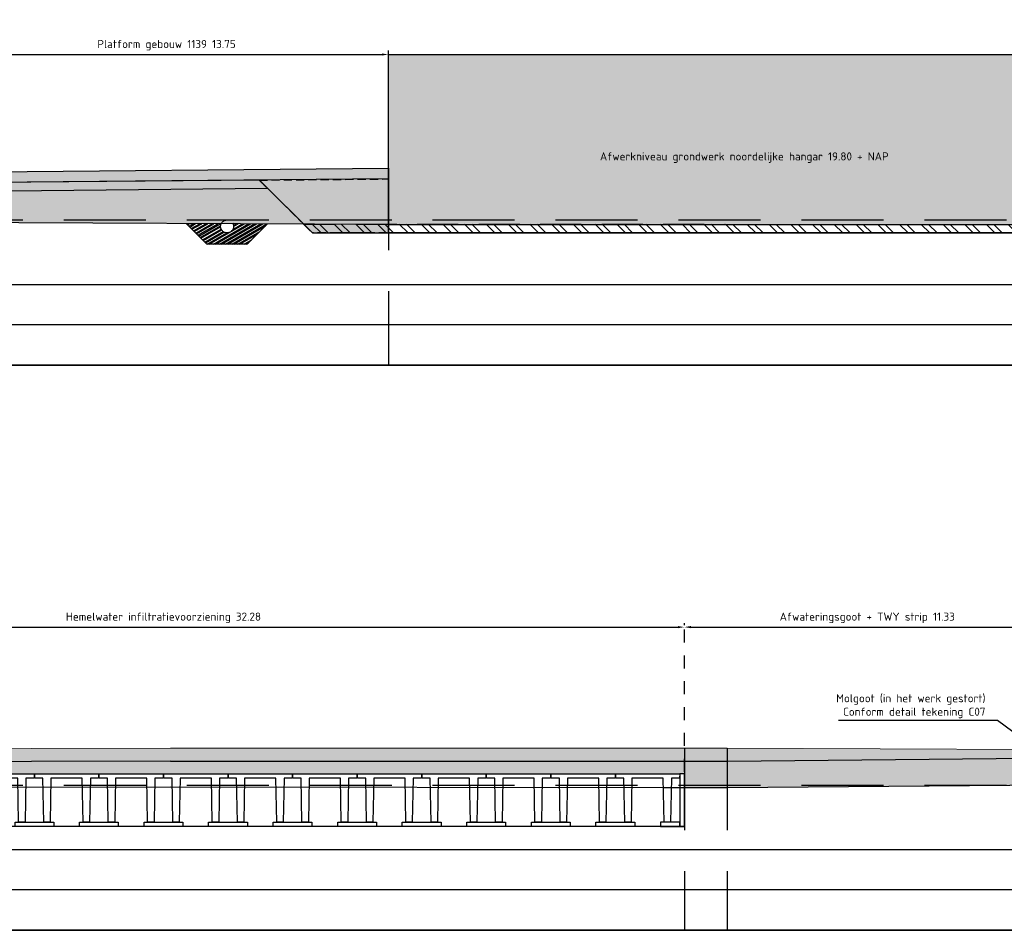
# Model space of a CAD drawing. Header units: metres. Extents: x 175829 to 176206141, y 407048 to 407918896.
# Tile 119 of 147: x 180794 to 180824, y 407084 to 407112. Entities that reach past the tile are written whole.
import ezdxf

# ---------------------------------------------------------------- set-up
doc = ezdxf.new("R2010")
doc.units = ezdxf.units.M
doc.header["$LTSCALE"] = 0.2
doc.header["$PDMODE"] = 3
doc.header["$PDSIZE"] = 1
for name, pattern in [('DASHED', [19.05, 12.7, -6.35]), ('DASHED2', [9.525, 6.35, -3.175]), ('RI-HWA_BETON', [11.4, 9, -2.4]), ('XX-HIDDEN', [4, 2, -2])]:
    doc.linetypes.add(name, pattern=pattern)
for name, color, linetype in [('B-GW-BK-DWARSPROFIELEN_AANVULLING_HANGARS-A', 243, 'DASHED'), ('B-GW-BK-DWARSPROFIELEN_AANVULLING_HANGARS-G', 243, 'DASHED'), ('N-BOUWKUNDIG-FUNDERINGSBALK-GEBOUW-A', 170, 'Continuous'), ('N-BOUWKUNDIG-FUNDERINGSBALK-GEBOUW-G', 170, 'Continuous'), ('N-GW-GW_GRONDWERK_TERREININRICHTINGEN_0.40-MV-G', 2, 'Continuous'), ('N-GW-OI_GRONDWERK_RIOLERING_HWA-A', 252, 'Continuous'), ('N-GW-OI_GRONDWERK_RIOLERING_HWA-G', 3, 'Continuous'), ('N-GW-VH-DWARSPROFIELEN_MAAIVELDLIJN_NIEUW-G', 4, 'Continuous'), ('N-GW-VH-DWARSPROFIELEN_ONTGRAVEN-A', 254, 'DASHED'), ('N-GW-VH-DWARSPROFIELEN_ONTGRAVEN-G', 3, 'DASHED'), ('N-GW-VH_GRONDWERK_VERHARDINGEN_S&R_0.58-MV-A', 252, 'Continuous'), ('N-OI-HW-AANBRENGEN_WATERKELDER_TREWATIN_FUNDERINGSPLAAT_G', 3, 'Continuous'), ('N-OI-HW-AANBRENGEN_WATERKELDER_TREWATIN_GEOTEXTIEL_G', 252, 'DASHED2'), ('N-OI-HW-AANBRENGEN_WATERKELDER_TREWATIN_WANDELEMENT_G', 40, 'Continuous'), ('N-OI-HW-AANBRENGEN_WATERKELDER_TREWATIN_WATERTABLE_G', 254, 'Continuous'), ('N-WE-RI-HWA_TRANSPORTLEIDING_BETON_600-G', 170, 'RI-HWA_BETON'), ('N-WE-VH-BETONVERHARDING_330mm_PLATFORM-S&R-G', 3, 'Continuous'), ('N-WE-VH-GRONDWERK_BETONGRANULAAT_S&R-G', 3, 'Continuous'), ('X-XX-AL-DWARSPROFIELEN-G', 2, 'Continuous'), ('X-XX-AL-DWARSPROFIELEN_20.00+NAP-G', 255, 'DASHED'), ('X-XX-AL-DWARSPROFIELEN_BESTAANDE_MAAIVELD_VOOR_OPBREKEN-G', 222, 'Continuous')]:
    doc.layers.add(name, color=color, linetype=linetype)
for name, color, linetype, lineweight in [('N-GW-TI_AFWERKING_TERREIN_GROND-A', 94, 'Continuous', 13), ('N-GW-TI_AFWERKING_TERREIN_GROND-G', 3, 'Continuous', 13), ('N-WE-VH-GRONDWERK_BETONGRANULAAT_S&R-A', 252, 'Continuous', 18)]:
    doc.layers.add(name, color=color, linetype=linetype, lineweight=lineweight)
doc.layers.add('N-WE-VH-BETONVERHARDING_330mm_PLATFORM-S&R-A', color=7, linetype='Continuous', true_color=0xf0f0f0)
doc.styles.add('NLCS 2.5 mm', font='isocpeur.ttf', dxfattribs={"height": 2.5})
doc.styles.add('NLCS-ISO', font='isocpeur.ttf')
doc.dimstyles.new('NLCS-ARROW', dxfattribs={"dimtxt": 2.5, "dimasz": 3, "dimexe": 1.25, "dimexo": 0.625, "dimgap": 0.75, "dimtad": 1, "dimzin": 0, "dimdsep": 46, "dimtxsty": 'NLCS 2.5 mm', "dimcen": 0, "dimdle": 1, "dimclrd": 1, "dimclre": 251, "dimclrt": 7, "dimazin": 0, "dimtfac": 1, "dimtmove": 1, "dimatfit": 3, "dimfxl": 1, "dimtfillclr": 7, "dimtolj": 1, "dimtzin": 0, "dimarcsym": 0})

# ---------------------------------------------------------------- blocks, each defined once
blk = doc.blocks.new('*D101')
at = {"layer": 'Defpoints', "color": 0, "transparency": 16777216}
for p in [(180805.326, 407111.31), (180805.326, 407107.786), (180791.577, 407107.647)]:
    blk.add_point(p, dxfattribs=at)
at = {"layer": 'X-XX-AL-DWARSPROFIELEN-G', "color": 251, "linetype": 'XX-HIDDEN', "lineweight": -2, "transparency": 16777216}
for p, q in [((180791.577, 407107.709), (180791.577, 407111.435)), ((180805.326, 407107.849), (180805.326, 407111.435))]:
    blk.add_line(p, q, dxfattribs=at)
at = {"layer": 'X-XX-AL-DWARSPROFIELEN-G', "color": 1, "lineweight": -2, "transparency": 16777216}
blk.add_line((180791.777, 407111.31), (180805.126, 407111.31), dxfattribs=at)
at = {"layer": 'X-XX-AL-DWARSPROFIELEN-G', "color": 1, "transparency": 16777216}
for points in [[(180791.777, 407111.343), (180791.777, 407111.276), (180791.577, 407111.31)], [(180805.126, 407111.343), (180805.126, 407111.276), (180805.326, 407111.31)]]:
    blk.add_solid(points, dxfattribs=at)
at = {"layer": 'X-XX-AL-DWARSPROFIELEN-G', "color": 7, "transparency": 16777216, "insert": (180798.452, 407111.597), "char_height": 0.25, "attachment_point": 5, "style": 'NLCS-ISO'}
blk.add_mtext('\\A1;Platform gebouw 1139 13.75', dxfattribs=at)
blk = doc.blocks.new('*D97')
at = {"layer": 'Defpoints', "color": 0, "transparency": 16777216}
for p in [(180814.497, 407093.575), (180782.217, 407089.035), (180814.497, 407089.035)]:
    blk.add_point(p, dxfattribs=at)
at = {"layer": 'X-XX-AL-DWARSPROFIELEN-G', "color": 251, "linetype": 'XX-HIDDEN', "lineweight": -2, "transparency": 16777216}
for p, q in [((180782.217, 407089.097), (180782.217, 407093.7)), ((180814.497, 407089.097), (180814.497, 407093.7))]:
    blk.add_line(p, q, dxfattribs=at)
at = {"layer": 'X-XX-AL-DWARSPROFIELEN-G', "color": 1, "lineweight": -2, "transparency": 16777216}
blk.add_line((180782.417, 407093.575), (180814.297, 407093.575), dxfattribs=at)
at = {"layer": 'X-XX-AL-DWARSPROFIELEN-G', "color": 1, "transparency": 16777216}
for points in [[(180782.417, 407093.608), (180782.417, 407093.541), (180782.217, 407093.575)], [(180814.297, 407093.608), (180814.297, 407093.541), (180814.497, 407093.575)]]:
    blk.add_solid(points, dxfattribs=at)
at = {"layer": 'X-XX-AL-DWARSPROFIELEN-G', "color": 7, "transparency": 16777216, "insert": (180798.357, 407093.862), "char_height": 0.25, "attachment_point": 5, "style": 'NLCS-ISO'}
blk.add_mtext('\\A1;Hemelwater infiltratievoorziening 32.28', dxfattribs=at)
blk = doc.blocks.new('*D95')
at = {"layer": 'Defpoints', "color": 0, "transparency": 16777216}
for p in [(180814.497, 407093.575), (180825.827, 407093.575), (180825.827, 407093.575)]:
    blk.add_point(p, dxfattribs=at)
at = {"layer": 'N-GW-TI_AFWERKING_TERREIN_GROND-G', "color": 251, "linetype": 'XX-HIDDEN', "lineweight": -2, "transparency": 16777216}
for p, q in [((180814.497, 407093.637), (180814.497, 407093.7)), ((180825.827, 407093.637), (180825.827, 407093.7))]:
    blk.add_line(p, q, dxfattribs=at)
at = {"layer": 'N-GW-TI_AFWERKING_TERREIN_GROND-G', "color": 1, "lineweight": -2, "transparency": 16777216}
blk.add_line((180814.697, 407093.575), (180825.627, 407093.575), dxfattribs=at)
at = {"layer": 'N-GW-TI_AFWERKING_TERREIN_GROND-G', "color": 1, "transparency": 16777216}
for points in [[(180814.697, 407093.608), (180814.697, 407093.541), (180814.497, 407093.575)], [(180825.627, 407093.608), (180825.627, 407093.541), (180825.827, 407093.575)]]:
    blk.add_solid(points, dxfattribs=at)
at = {"layer": 'N-GW-TI_AFWERKING_TERREIN_GROND-G', "color": 7, "transparency": 16777216, "insert": (180820.162, 407093.862), "char_height": 0.25, "attachment_point": 5, "style": 'NLCS-ISO'}
blk.add_mtext('\\A1;Afwateringsgoot + TWY strip 11.33', dxfattribs=at)

msp = doc.modelspace()

# ---------------------------------------------------------------- hatches: boundary and pattern name
at = {"layer": 'B-GW-BK-DWARSPROFIELEN_AANVULLING_HANGARS-A', "transparency": 33554483}
h = msp.add_hatch(color=256, dxfattribs=at)
h.dxf.hatch_style = 1
h.paths.add_polyline_path([(180801.3222, 407107.4199), (180805.3275, 407107.4546), (180805.3275, 407105.7846), (180802.9738, 407105.7846)])
at = {"layer": 'N-BOUWKUNDIG-FUNDERINGSBALK-GEBOUW-A', "ltscale": 0.5, "transparency": 33554559}
h = msp.add_hatch(color=256, dxfattribs=at)
h.dxf.hatch_style = 1
h.paths.add_polyline_path([(180826.8275, 407106.0442), (180826.8275, 407111.3096), (180805.3275, 407111.3096), (180805.3275, 407106.0548)])
at = {"layer": 'N-GW-OI_GRONDWERK_RIOLERING_HWA-A', "ltscale": 0.5, "true_color": 0xe6e6e6}
h = msp.add_hatch(dxfattribs=at)
h.set_pattern_fill('ANSI32', color=254, scale=0.01, angle=345)
h.set_pattern_definition([(30, (1577.54726, 548.92098), (-0.047625, 0.08248891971), []), (30, (1577.59063, 548.90936), (-0.047625, 0.08248891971), [])])
h.paths.add_polyline_path([(180800.1453, 407106.0672), (180799.0652, 407106.0719), (180799.7025, 407105.4346), (180800.9525, 407105.4346), (180801.5788, 407106.061), (180800.5103, 407106.0656, -1.5440881)])
at = {"layer": 'N-GW-TI_AFWERKING_TERREIN_GROND-A', "transparency": 33554559}
h = msp.add_hatch(color=256, dxfattribs=at)
h.dxf.hatch_style = 1
h.paths.add_polyline_path([(180781.3275, 407089.3846), (180781.3303, 407089.7846), (180798.5775, 407089.8246), (180815.826, 407089.8246), (180815.8275, 407089.4246), (180798.5775, 407089.4246)])
h = msp.add_hatch(color=256, dxfattribs=at)
h.dxf.hatch_style = 1
h.paths.add_polyline_path([(180825.3025, 407089.7846), (180815.826, 407089.8246), (180815.8275, 407089.4246), (180825.2025, 407089.5196), (180825.2025, 407089.5846), (180825.3025, 407089.5846)])
at = {"layer": 'N-GW-VH-DWARSPROFIELEN_ONTGRAVEN-A', "ltscale": 0.5, "true_color": 0xe6e6e6}
h = msp.add_hatch(dxfattribs=at)
h.set_pattern_fill('ANSI32', color=254, scale=0.05, angle=90)
h.set_pattern_definition([(135, (1577.54726, 548.921), (-0.33675960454, -0.33675960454), []), (135, (1577.54726, 549.1455), (-0.33675960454, -0.33675960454), [])])
h.paths.add_polyline_path([(180829.4422, 407106.0429), (180829.1812, 407105.7846), (180802.9738, 407105.7846), (180802.6995, 407106.0561)])
at = {"layer": 'N-GW-VH_GRONDWERK_VERHARDINGEN_S&R_0.58-MV-A', "ltscale": 0.5, "true_color": 0xe6e6e6, "transparency": 33554585}
h = msp.add_hatch(color=254, dxfattribs=at)
h.dxf.hatch_style = 1
h.paths.add_polyline_path([(180785.3275, 407106.1846), (180785.3275, 407107.1246), (180779.3275, 407107.067), (180779.3275, 407106.1846)])
h.paths.add_polyline_path([(180785.3275, 407105.9448), (180785.3275, 407106.1846), (180779.3275, 407106.1846), (180779.3275, 407106.0646)])
h.paths.add_polyline_path([(180791.5775, 407106.1846), (180791.5775, 407107.0646), (180785.3275, 407107.1246), (180785.3275, 407106.1846)])
h.paths.add_polyline_path([(180791.569, 407106.1046), (180791.5775, 407106.1046), (180791.5775, 407106.1846), (180785.3275, 407106.1846), (180785.3275, 407105.9448), (180785.3365, 407105.9446)])
h.paths.add_polyline_path([(180791.5775, 407106.1846), (180802.5696, 407106.1846), (180801.5775, 407107.1664), (180791.5775, 407107.0646)])
h.paths.add_polyline_path([(180802.6995, 407106.0561), (180802.5696, 407106.1846), (180791.5775, 407106.1846), (180791.5775, 407106.1046)])
h = msp.add_hatch(color=254, dxfattribs=at)
h.dxf.hatch_style = 1
h.paths.add_polyline_path([(180765.3275, 407088.6846), (180759.3275, 407088.6846), (180759.3275, 407088.5746), (180765.3275, 407088.5746)])
h.paths.add_polyline_path([(180771.3275, 407088.6846), (180765.3275, 407088.6846), (180765.3275, 407088.5746), (180771.3275, 407088.5746)])
h.paths.add_polyline_path([(180781.3275, 407088.6846), (180771.3275, 407088.6846), (180771.3275, 407088.5746), (180771.3279, 407088.5746), (180781.3275, 407088.5946)])
h.paths.add_polyline_path([(180825.8293, 407088.6846), (180815.8275, 407088.6846), (180815.8275, 407088.5946), (180815.8291, 407088.5946)])
h.paths.add_polyline_path([(180814.4975, 407088.6846), (180814.4975, 407088.5962), (180815.8275, 407088.5946), (180815.8275, 407088.6846)])
h.paths.add_polyline_path([(180782.2179, 407088.6846), (180782.2175, 407089.0346), (180798.5775, 407089.0346), (180798.5775, 407089.4246), (180781.3276, 407089.3846), (180781.3275, 407088.6846)])
h.paths.add_polyline_path([(180782.218, 407088.5956), (180782.2179, 407088.6846), (180781.3275, 407088.6846), (180781.3275, 407088.5946)])
h.paths.add_polyline_path([(180798.5775, 407089.0346), (180814.3575, 407089.0346), (180814.4975, 407089.0346), (180814.4975, 407088.6846), (180815.8275, 407088.6846), (180815.8275, 407089.4246), (180798.5775, 407089.4246)])
h.paths.add_polyline_path([(180837.8275, 407089.2046), (180831.8275, 407089.2646), (180831.8275, 407088.6846), (180837.8275, 407088.6846)])
h.paths.add_polyline_path([(180831.8275, 407089.2646), (180825.8289, 407089.2046), (180825.8289, 407089.3446), (180825.8275, 407089.3446), (180825.8275, 407088.6846), (180825.8293, 407088.6846), (180831.8275, 407088.6846)])
h.paths.add_polyline_path([(180825.2025, 407089.4546), (180825.2025, 407089.5184), (180815.8275, 407089.4246), (180815.8275, 407088.6846), (180825.8275, 407088.6846), (180825.8275, 407089.2546), (180825.1025, 407089.2546), (180825.1025, 407089.4546)])
h.paths.add_polyline_path([(180825.8025, 407089.5244), (180825.8025, 407089.4546), (180825.8275, 407089.4546), (180825.8275, 407089.5246)])
h.paths.add_polyline_path([(180765.3275, 407089.2546), (180759.3282, 407089.1946), (180759.3282, 407089.2746), (180759.3275, 407089.2746), (180759.3275, 407088.6846), (180765.3275, 407088.6846)])
h.paths.add_polyline_path([(180771.3275, 407089.1946), (180765.3275, 407089.2546), (180765.3275, 407088.6846), (180771.3275, 407088.6846)])
h.paths.add_polyline_path([(180772.0538, 407089.4432), (180772.0538, 407089.2432), (180771.3288, 407089.2433), (180771.3288, 407089.4433)])
h.paths.add_polyline_path([(180781.3275, 407089.3846), (180771.3275, 407089.4546), (180771.3275, 407088.6846), (180781.3275, 407088.6846)])
at = {"layer": 'N-WE-VH-BETONVERHARDING_330mm_PLATFORM-S&R-A'}
h = msp.add_hatch(color=256, dxfattribs=at)
h.dxf.hatch_style = 1
h.paths.add_polyline_path([(180805.3276, 407107.7861), (180805.3276, 407107.4561), (180791.8874, 407107.3346), (180791.8874, 407107.6646)])
at = {"layer": 'N-WE-VH-GRONDWERK_BETONGRANULAAT_S&R-A', "ltscale": 0.5, "true_color": 0xe6e6e6, "transparency": 33554534}
h = msp.add_hatch(color=254, dxfattribs=at)
h.dxf.hatch_style = 1
h.paths.add_polyline_path([(180785.3275, 407107.3746), (180779.3275, 407107.335), (180779.3275, 407107.067), (180785.3275, 407107.1246)])
h.paths.add_polyline_path([(180791.8874, 407107.3346), (180791.8625, 407107.1656), (180791.5775, 407107.1656), (180791.5775, 407107.0646), (180801.5775, 407107.1664), (180801.3215, 407107.4199)])
h.paths.add_polyline_path([(180791.5775, 407107.1656), (180791.2925, 407107.1656), (180791.2674, 407107.3346), (180785.3275, 407107.3746), (180785.3275, 407107.1246), (180791.5775, 407107.0646)])

# ---------------------------------------------------------------- linework, layer by layer
at = {"layer": 'B-GW-BK-DWARSPROFIELEN_AANVULLING_HANGARS-G', "ltscale": 0.1, "flags": 128}
msp.add_lwpolyline([(180801.3215, 407107.4199), (180805.3275, 407107.4546), (180805.3275, 407105.7846), (180802.9738, 407105.7846)], close=True, dxfattribs=at)
at = {"layer": 'N-BOUWKUNDIG-FUNDERINGSBALK-GEBOUW-G', "color": 254, "ltscale": 0.5, "true_color": 0xe6e6e6}
msp.add_lwpolyline([(180826.8275, 407105.7846), (180805.3275, 407105.7846), (180805.3275, 407111.3096), (180826.8275, 407111.3096)], close=True, dxfattribs=at)
at = {"layer": 'N-GW-GW_GRONDWERK_TERREININRICHTINGEN_0.40-MV-G', "color": 254, "true_color": 0xe6e6e6}
msp.add_line((180798.5775, 407089.4246), (180815.83, 407089.4246), dxfattribs=at)
at = {"layer": 'N-GW-GW_GRONDWERK_TERREININRICHTINGEN_0.40-MV-G', "color": 254, "ltscale": 0.5, "true_color": 0xe6e6e6, "flags": 128}
for points in [[(180815.8275, 407089.4246), (180825.2025, 407089.5196)], [(180798.5775, 407089.4246), (180781.3275, 407089.3846)]]:
    msp.add_lwpolyline(points, dxfattribs=at)
at = {"layer": 'N-GW-OI_GRONDWERK_RIOLERING_HWA-G', "color": 254, "ltscale": 0.5, "true_color": 0xe6e6e6, "flags": 128}
for points in [[(180799.0652, 407106.0719), (180799.7025, 407105.4346)], [(180801.5788, 407106.061), (180800.9525, 407105.4346)], [(180800.9525, 407105.4346), (180799.7025, 407105.4346)]]:
    msp.add_lwpolyline(points, dxfattribs=at)
at = {"layer": 'N-GW-TI_AFWERKING_TERREIN_GROND-G', "flags": 128}
for points in [[(180781.3275, 407089.3846), (180781.3303, 407089.7846), (180798.5775, 407089.8246), (180815.826, 407089.8246), (180815.8275, 407089.4246), (180798.5775, 407089.4246), (180781.3275, 407089.3846)], [(180815.826, 407089.8246), (180825.3025, 407089.7846), (180825.3025, 407089.5846), (180825.2025, 407089.5846), (180825.2025, 407089.5196), (180815.8275, 407089.4246)]]:
    msp.add_lwpolyline(points, close=True, dxfattribs=at)
at = {"layer": 'N-GW-VH-DWARSPROFIELEN_MAAIVELDLIJN_NIEUW-G', "color": 254, "ltscale": 0.5, "true_color": 0xe6e6e6, "flags": 128}
for points in [[(180801.3275, 407107.4139), (180802.9738, 407105.7846)], [(180802.9738, 407105.7846), (180829.1812, 407105.7846)], [(180814.4975, 407087.3946), (180782.2175, 407087.3946)]]:
    msp.add_lwpolyline(points, dxfattribs=at)
at = {"layer": 'N-GW-VH-DWARSPROFIELEN_ONTGRAVEN-G', "color": 254, "ltscale": 0.5, "true_color": 0xe6e6e6, "flags": 128}
msp.add_lwpolyline([(180829.4422, 407106.0429), (180829.1812, 407105.7846), (180802.9738, 407105.7846), (180802.6995, 407106.0561), (180829.4422, 407106.0429)], dxfattribs=at)
at = {"layer": 'N-OI-HW-AANBRENGEN_WATERKELDER_TREWATIN_FUNDERINGSPLAAT_G', "color": 254, "ltscale": 0.5, "true_color": 0xe6e6e6}
for points in [[(180793.7575, 407087.5346), (180794.9575, 407087.5346), (180794.9575, 407087.3946), (180793.7575, 407087.3946)], [(180795.7575, 407087.5346), (180796.9575, 407087.5346), (180796.9575, 407087.3946), (180795.7575, 407087.3946)], [(180797.7575, 407087.5346), (180798.9575, 407087.5346), (180798.9575, 407087.3946), (180797.7575, 407087.3946)], [(180799.7575, 407087.5346), (180800.9575, 407087.5346), (180800.9575, 407087.3946), (180799.7575, 407087.3946)], [(180801.7575, 407087.5346), (180802.9575, 407087.5346), (180802.9575, 407087.3946), (180801.7575, 407087.3946)], [(180803.7575, 407087.5346), (180804.9575, 407087.5346), (180804.9575, 407087.3946), (180803.7575, 407087.3946)], [(180805.7575, 407087.5346), (180806.9575, 407087.5346), (180806.9575, 407087.3946), (180805.7575, 407087.3946)], [(180807.7575, 407087.5346), (180808.9575, 407087.5346), (180808.9575, 407087.3946), (180807.7575, 407087.3946)], [(180809.7575, 407087.5346), (180810.9575, 407087.5346), (180810.9575, 407087.3946), (180809.7575, 407087.3946)], [(180811.7575, 407087.5346), (180812.9575, 407087.5346), (180812.9575, 407087.3946), (180811.7575, 407087.3946)], [(180814.3575, 407087.5346), (180813.7575, 407087.5346), (180813.7575, 407087.3946), (180814.3575, 407087.3946)]]:
    msp.add_lwpolyline(points, close=True, dxfattribs=at)
at = {"layer": 'N-OI-HW-AANBRENGEN_WATERKELDER_TREWATIN_GEOTEXTIEL_G', "color": 254, "ltscale": 0.5, "true_color": 0xe6e6e6, "flags": 128}
msp.add_lwpolyline([(180814.4975, 407087.3946), (180782.2175, 407087.3946)], dxfattribs=at)
at = {"layer": 'N-OI-HW-AANBRENGEN_WATERKELDER_TREWATIN_WANDELEMENT_G', "color": 254, "ltscale": 0.5, "true_color": 0xe6e6e6}
msp.add_lwpolyline([(180814.4975, 407089.0346), (180814.3575, 407089.0346), (180814.3575, 407087.3946), (180814.4975, 407087.3946)], close=True, dxfattribs=at)
at = {"layer": 'N-OI-HW-AANBRENGEN_WATERKELDER_TREWATIN_WATERTABLE_G', "color": 254, "ltscale": 0.5, "true_color": 0xe6e6e6}
for points in [[(180792.3675, 407088.8946), (180792.3575, 407089.0346), (180794.3575, 407089.0346), (180794.3475, 407088.8946), (180794.0925, 407088.8946), (180794.0675, 407087.5346), (180793.8675, 407087.5346), (180793.8425, 407088.8946), (180792.8725, 407088.8946), (180792.8475, 407087.5346), (180792.6475, 407087.5346), (180792.6225, 407088.8946)], [(180794.3675, 407088.8946), (180794.3575, 407089.0346), (180796.3575, 407089.0346), (180796.3475, 407088.8946), (180796.0925, 407088.8946), (180796.0675, 407087.5346), (180795.8675, 407087.5346), (180795.8425, 407088.8946), (180794.8725, 407088.8946), (180794.8475, 407087.5346), (180794.6475, 407087.5346), (180794.6225, 407088.8946)], [(180796.3675, 407088.8946), (180796.3575, 407089.0346), (180798.3575, 407089.0346), (180798.3475, 407088.8946), (180798.0925, 407088.8946), (180798.0675, 407087.5346), (180797.8675, 407087.5346), (180797.8425, 407088.8946), (180796.8725, 407088.8946), (180796.8475, 407087.5346), (180796.6475, 407087.5346), (180796.6225, 407088.8946)], [(180798.3675, 407088.8946), (180798.3575, 407089.0346), (180800.3575, 407089.0346), (180800.3475, 407088.8946), (180800.0925, 407088.8946), (180800.0675, 407087.5346), (180799.8675, 407087.5346), (180799.8425, 407088.8946), (180798.8725, 407088.8946), (180798.8475, 407087.5346), (180798.6475, 407087.5346), (180798.6225, 407088.8946)], [(180800.3675, 407088.8946), (180800.3575, 407089.0346), (180802.3575, 407089.0346), (180802.3475, 407088.8946), (180802.0925, 407088.8946), (180802.0675, 407087.5346), (180801.8675, 407087.5346), (180801.8425, 407088.8946), (180800.8725, 407088.8946), (180800.8475, 407087.5346), (180800.6475, 407087.5346), (180800.6225, 407088.8946)], [(180802.3675, 407088.8946), (180802.3575, 407089.0346), (180804.3575, 407089.0346), (180804.3475, 407088.8946), (180804.0925, 407088.8946), (180804.0675, 407087.5346), (180803.8675, 407087.5346), (180803.8425, 407088.8946), (180802.8725, 407088.8946), (180802.8475, 407087.5346), (180802.6475, 407087.5346), (180802.6225, 407088.8946)], [(180804.3675, 407088.8946), (180804.3575, 407089.0346), (180806.3575, 407089.0346), (180806.3475, 407088.8946), (180806.0925, 407088.8946), (180806.0675, 407087.5346), (180805.8675, 407087.5346), (180805.8425, 407088.8946), (180804.8725, 407088.8946), (180804.8475, 407087.5346), (180804.6475, 407087.5346), (180804.6225, 407088.8946)], [(180806.3675, 407088.8946), (180806.3575, 407089.0346), (180808.3575, 407089.0346), (180808.3475, 407088.8946), (180808.0925, 407088.8946), (180808.0675, 407087.5346), (180807.8675, 407087.5346), (180807.8425, 407088.8946), (180806.8725, 407088.8946), (180806.8475, 407087.5346), (180806.6475, 407087.5346), (180806.6225, 407088.8946)], [(180808.3675, 407088.8946), (180808.3575, 407089.0346), (180810.3575, 407089.0346), (180810.3475, 407088.8946), (180810.0925, 407088.8946), (180810.0675, 407087.5346), (180809.8675, 407087.5346), (180809.8425, 407088.8946), (180808.8725, 407088.8946), (180808.8475, 407087.5346), (180808.6475, 407087.5346), (180808.6225, 407088.8946)], [(180810.3675, 407088.8946), (180810.3575, 407089.0346), (180812.3575, 407089.0346), (180812.3475, 407088.8946), (180812.0925, 407088.8946), (180812.0675, 407087.5346), (180811.8675, 407087.5346), (180811.8425, 407088.8946), (180810.8725, 407088.8946), (180810.8475, 407087.5346), (180810.6475, 407087.5346), (180810.6225, 407088.8946)], [(180812.3675, 407088.8946), (180812.3575, 407089.0346), (180814.3575, 407089.0346), (180814.3475, 407088.8946), (180814.0925, 407088.8946), (180814.0675, 407087.5346), (180813.8675, 407087.5346), (180813.8425, 407088.8946), (180812.8725, 407088.8946), (180812.8475, 407087.5346), (180812.6475, 407087.5346), (180812.6225, 407088.8946)]]:
    msp.add_lwpolyline(points, close=True, dxfattribs=at)
at = {"layer": 'N-WE-RI-HWA_TRANSPORTLEIDING_BETON_600-G', "color": 254, "ltscale": 0.5, "true_color": 0xe6e6e6}
msp.add_circle((180800.3275, 407105.9846), 0.2, dxfattribs=at)
at = {"layer": 'N-WE-VH-BETONVERHARDING_330mm_PLATFORM-S&R-G', "flags": 128}
msp.add_lwpolyline([(180805.3276, 407107.7861), (180805.3276, 407107.4561), (180791.8874, 407107.3346), (180791.8874, 407107.6646)], close=True, dxfattribs=at)
msp.add_lwpolyline([(180805.3275, 407107.4546), (180805.3275, 407107.7846)], dxfattribs=at)
at = {"layer": 'N-WE-VH-GRONDWERK_BETONGRANULAAT_S&R-G', "color": 254, "ltscale": 0.5, "true_color": 0xe6e6e6, "flags": 128}
msp.add_lwpolyline([(180779.3275, 407107.067), (180785.3275, 407107.1246), (180791.5775, 407107.0646), (180801.5775, 407107.1664), (180801.3215, 407107.4199), (180791.8874, 407107.3346)], dxfattribs=at)
at = {"layer": 'X-XX-AL-DWARSPROFIELEN-G', "color": 254, "ltscale": 0.5, "true_color": 0xe6e6e6, "flags": 128}
for points in [[(180703.8275, 407104.1846), (180883.8275, 407104.1846)], [(180703.8275, 407104.1846), (180742.8275, 407104.1846), (180773.8275, 407104.1846), (180795.3275, 407104.1846), (180809.0775, 407104.1846), (180815.3275, 407104.1846), (180821.5775, 407104.1846), (180835.3255, 407104.1846), (180883.8275, 407104.1846)], [(180883.8275, 407102.9346), (180703.8275, 407102.9346)], [(180703.8275, 407101.6846), (180883.8275, 407101.6846)], [(180703.8275, 407086.6846), (180853.8275, 407086.6846)], [(180703.8275, 407086.6846), (180742.8275, 407086.6846), (180773.8275, 407086.6846), (180795.3275, 407086.6846), (180809.0775, 407086.6846), (180815.3275, 407086.6846), (180821.5775, 407086.6846), (180835.3255, 407086.6846), (180853.8275, 407086.6846)], [(180853.8275, 407085.4346), (180703.8275, 407085.4346)], [(180703.8275, 407084.1846), (180853.8275, 407084.1846)]]:
    msp.add_lwpolyline(points, dxfattribs=at)
at = {"layer": 'X-XX-AL-DWARSPROFIELEN-G', "color": 254, "ltscale": 0.5, "true_color": 0xe6e6e6}
for points in [[(180703.8275, 407104.1846), (180883.8275, 407104.1846), (180883.8275, 407101.6846), (180703.8275, 407101.6846)], [(180703.8275, 407086.6846), (180853.8275, 407086.6846), (180853.8275, 407084.1846), (180703.8275, 407084.1846)]]:
    msp.add_lwpolyline(points, close=True, dxfattribs=at)
at = {"layer": 'X-XX-AL-DWARSPROFIELEN_20.00+NAP-G'}
for p, q in [((180805.3275, 407107.7861), (180805.3275, 407101.6846)), ((180703.8275, 407106.1846), (180883.8275, 407106.1846)), ((180814.4975, 407089.8246), (180814.4975, 407084.1846)), ((180815.826, 407089.8246), (180815.826, 407084.1846)), ((180703.8275, 407088.6846), (180853.8275, 407088.6846))]:
    msp.add_line(p, q, dxfattribs=at)
at = {"layer": 'X-XX-AL-DWARSPROFIELEN_BESTAANDE_MAAIVELD_VOOR_OPBREKEN-G', "color": 254, "true_color": 0xe6e6e6}
msp.add_line((180805.3275, 407106.0446), (180826.8275, 407106.0446), dxfattribs=at)
at = {"layer": 'X-XX-AL-DWARSPROFIELEN_BESTAANDE_MAAIVELD_VOOR_OPBREKEN-G', "color": 254, "ltscale": 0.5, "true_color": 0xe6e6e6, "flags": 128}
for points in [[(180805.3275, 407106.0446), (180791.569, 407106.1046), (180785.3365, 407105.9446), (180779.3275, 407106.0646)], [(180813.848, 407088.5969), (180798.5775, 407088.6146), (180781.328, 407088.5946), (180771.3279, 407088.5746), (180759.3275, 407088.5746)], [(180837.8275, 407088.6846), (180825.8293, 407088.6846), (180815.8291, 407088.5946), (180813.848, 407088.5969)]]:
    msp.add_lwpolyline(points, dxfattribs=at)

# ---------------------------------------------------------------- texts
at = {"layer": 'N-GW-VH-DWARSPROFIELEN_MAAIVELDLIJN_NIEUW-G', "ltscale": 0.5, "style": 'NLCS 2.5 mm'}
msp.add_text('Afwerkniveau grondwerk noordelijke hangar 19.80 + NAP', height=0.25, dxfattribs=at).set_placement((180811.8797, 407108.0285))
at = {"layer": 'X-XX-AL-DWARSPROFIELEN-G', "color": 2, "ltscale": 0.5, "insert": (180823.8245, 407090.7543), "char_height": 0.25, "attachment_point": 9, "style": 'NLCS 2.5 mm'}
msp.add_mtext('\\A1;Molgoot (in het werk gestort)\\PConform detail tekening C07', dxfattribs=at)

# ---------------------------------------------------------------- dimensions: what is measured, and where the dimension line sits
at = {"layer": 'N-GW-TI_AFWERKING_TERREIN_GROND-G'}
dim = msp.add_linear_dim(base=(180825.8275, 407093.5746), p1=(180814.4975, 407093.5746), p2=(180825.8275, 407093.5746), text='Afwateringsgoot + TWY strip <>', dimstyle='NLCS-ARROW', override={"dimscale": 0.1, "dimtxt": 2.5, "dimasz": 2, "dimgap": 1.25, "dimtoh": 0, "dimtxsty": 'NLCS-ISO', "dimtix": 0, "dimtofl": 1, "dimtmove": 1, "dimatfit": 3}, dxfattribs=at)
dim.commit()
dim.dimension.update_dxf_attribs({"geometry": '*D95', "text_midpoint": (180820.1625, 407093.8621)})
at = {"layer": 'X-XX-AL-DWARSPROFIELEN-G'}
for base, p1, p2, text, picture, middle in [((180805.3263, 407111.3096), (180791.5775, 407107.6467), (180805.3263, 407107.7861), 'Platform gebouw 1139 <>', '*D101', (180798.4519, 407111.5971)), ((180814.4975, 407093.5746), (180782.2175, 407089.0346), (180814.4975, 407089.0346), 'Hemelwater infiltratievoorziening <>', '*D97', (180798.3575, 407093.8621))]:
    dim = msp.add_linear_dim(base=base, p1=p1, p2=p2, text=text, dimstyle='NLCS-ARROW', override={"dimscale": 0.1, "dimtxt": 2.5, "dimasz": 2, "dimgap": 1.25, "dimtoh": 0, "dimtxsty": 'NLCS-ISO', "dimtix": 0, "dimtofl": 1, "dimtmove": 1, "dimatfit": 3}, dxfattribs=at)
    dim.commit()
    dim.dimension.update_dxf_attribs({"geometry": picture, "text_midpoint": middle})

# ---------------------------------------------------------------- leaders
at = {"layer": 'X-XX-AL-DWARSPROFIELEN-G', "color": 254, "ltscale": 0.5, "true_color": 0xe6e6e6, "annotation_type": 0, "has_hookline": 1, "hookline_direction": 1, "text_width": 4.55}
msp.add_leader([(180825.5525, 407089.6846), (180824.1995, 407090.6793), (180823.8995, 407090.6793)], dimstyle='NLCS-ARROW', override={"dimscale": 0.1}, dxfattribs=at)

doc.saveas('drawing.dxf')
